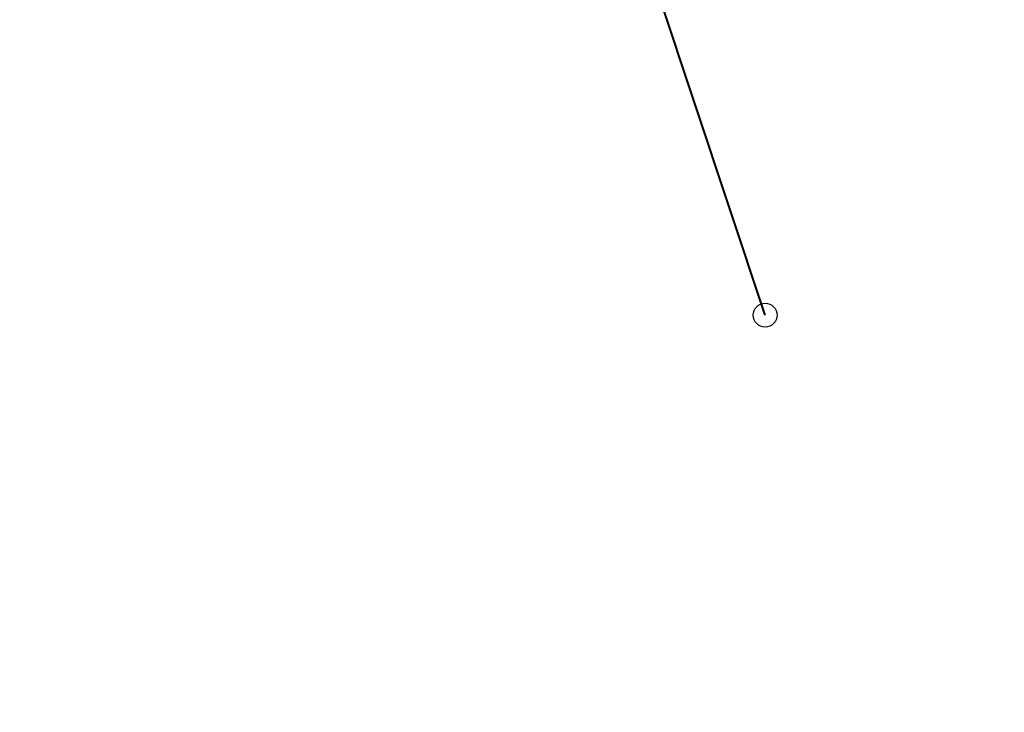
# Model space of a CAD drawing. Header units: metres. Extents: x 7506071 to 7508568, y 5798919 to 5800648.
# Tile 32 of 96: x 7507452.62 to 7507457.16, y 5799517.87 to 5799521.06. Entities that reach past the tile are written whole.
import ezdxf

# ---------------------------------------------------------------- set-up
doc = ezdxf.new("R2010")
doc.units = ezdxf.units.M
doc.layers.add('IS-KD-czysta', color=92, linetype='Continuous', lineweight=40)
doc.layers.add('IS-KD-czysta-studnie', color=92, linetype='Continuous', lineweight=30)

msp = doc.modelspace()

# ---------------------------------------------------------------- linework, layer by layer
at = {"layer": 'IS-KD-czysta', "ltscale": 2}
msp.add_line((7507456.055588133, 5799519.702381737), (7507452.283050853, 5799531.051896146), dxfattribs=at)
at = {"layer": 'IS-KD-czysta-studnie'}
msp.add_circle((7507456.055588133, 5799519.702381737), 0.055, dxfattribs=at)

doc.saveas('drawing.dxf')
